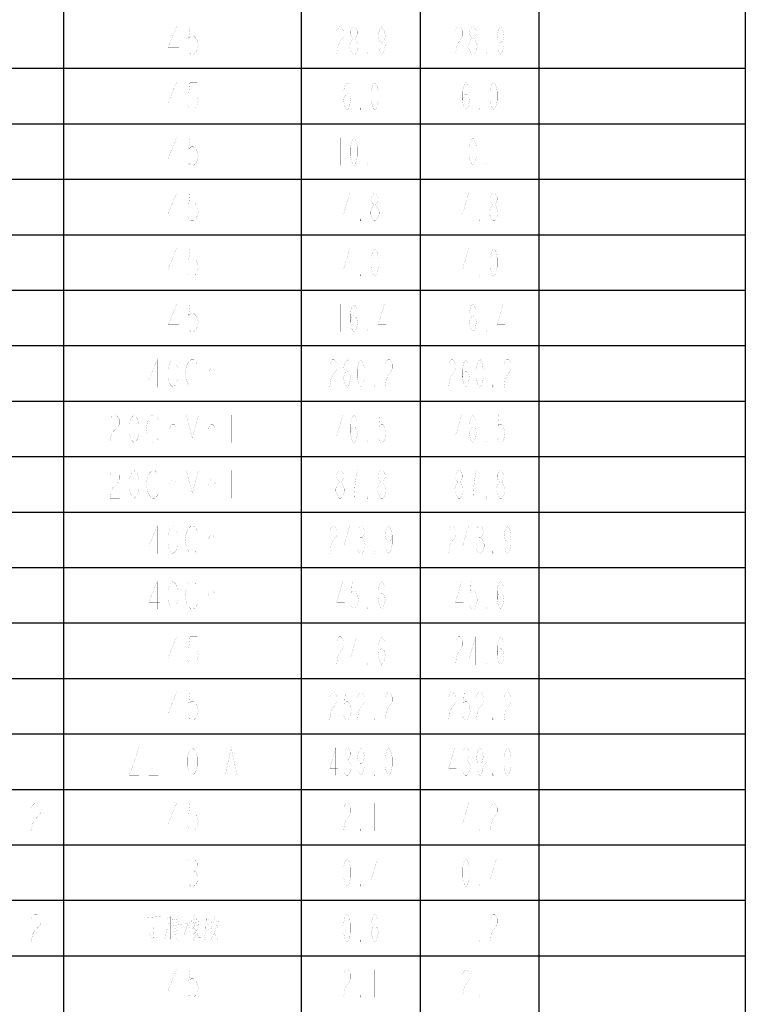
# Model space of a CAD drawing. Header units: millimetres. Extents: x 0 to 8480361154, y -14382841229 to 497.
# Tile 15 of 24: x 723 to 815, y 127 to 251. Entities that reach past the tile are written whole.
import ezdxf

# ---------------------------------------------------------------- set-up
doc = ezdxf.new("R2010")
doc.units = ezdxf.units.MM
doc.header["$LTSCALE"] = 16.335
doc.layers.get('0').update_dxf_attribs({"linetype": 'CONTINUOUS'})
doc.layers.add('040008810005_DXF_TABLE', color=7, linetype='CONTINUOUS')

# ---------------------------------------------------------------- blocks, each defined once
blk = doc.blocks.new('TABLE_BL1', base_point=(609.38, 251.64))
at = {"layer": '040008810005_DXF_TABLE', "color": 2, "linetype": 'Continuous'}
for p, q in [((728.87, 6.64), (728.87, 496.64)), ((758.87, 6.64), (758.87, 496.64)), ((773.87, 6.64), (773.87, 496.64)), ((788.87, 6.64), (788.87, 496.64)), ((814.87, 6.64), (814.87, 496.64)), ((634.87, 244.64), (814.87, 244.64)), ((634.87, 237.64), (814.87, 237.64)), ((634.87, 230.64), (814.87, 230.64)), ((634.87, 223.64), (814.87, 223.64)), ((634.87, 216.64), (814.87, 216.64)), ((634.87, 209.64), (814.87, 209.64)), ((634.87, 202.64), (814.87, 202.64)), ((634.87, 195.64), (814.87, 195.64)), ((634.87, 188.64), (814.87, 188.64)), ((634.87, 181.64), (814.87, 181.64)), ((634.87, 174.64), (814.87, 174.64)), ((634.87, 167.64), (814.87, 167.64)), ((634.87, 160.64), (814.87, 160.64)), ((634.87, 153.64), (814.87, 153.64)), ((634.87, 146.64), (814.87, 146.64)), ((634.87, 139.64), (814.87, 139.64)), ((634.87, 132.64), (814.87, 132.64))]:
    blk.add_line(p, q, dxfattribs=at)
at = {"layer": '040008810005_DXF_TABLE', "color": 5, "linetype": 'Continuous', "const_width": 0.01}
for points in [[(725.37, 249.89), (725.37, 246.39)], [(743.1, 246.39), (743.1, 249.89), (742.03, 247.27), (743.41, 247.27)], [(745.7, 249.89), (744.79, 249.89), (744.63, 248.43), (744.94, 248.73), (745.24, 248.73), (745.55, 248.43), (745.7, 248.14), (745.86, 247.56), (745.7, 246.98), (745.55, 246.68), (745.24, 246.39), (744.94, 246.39), (744.63, 246.68), (744.48, 246.98)], [(763.3, 249.31), (763.41, 249.6), (763.63, 249.89), (763.85, 249.89), (764.07, 249.6), (764.18, 249.31), (764.18, 248.73), (764.07, 248.43), (763.85, 248.14), (763.63, 247.85), (763.41, 247.27), (763.3, 246.39), (764.18, 246.39)], [(765.38, 248.43), (765.16, 248.73), (765.05, 249.02), (765.05, 249.31), (765.16, 249.6), (765.38, 249.89), (765.6, 249.89), (765.82, 249.6), (765.93, 249.31), (765.93, 249.02), (765.82, 248.73), (765.6, 248.43)], [(769.43, 248.73), (769.32, 248.14), (768.99, 247.85), (768.66, 248.14), (768.55, 248.73), (768.66, 249.31), (768.77, 249.6), (768.99, 249.89), (769.21, 249.6), (769.32, 249.31), (769.43, 248.73), (769.43, 247.56), (769.32, 246.98), (769.21, 246.68), (768.99, 246.39), (768.77, 246.68), (768.66, 246.98)], [(778.3, 249.31), (778.41, 249.6), (778.63, 249.89), (778.85, 249.89), (779.07, 249.6), (779.18, 249.31), (779.18, 248.73), (779.07, 248.43), (778.85, 248.14), (778.63, 247.85), (778.41, 247.27), (778.3, 246.39), (779.18, 246.39)], [(780.38, 248.43), (780.16, 248.73), (780.05, 249.02), (780.05, 249.31), (780.16, 249.6), (780.38, 249.89), (780.6, 249.89), (780.82, 249.6), (780.93, 249.31), (780.93, 249.02), (780.82, 248.73), (780.6, 248.43)], [(784.43, 248.73), (784.32, 248.14), (783.99, 247.85), (783.66, 248.14), (783.55, 248.73), (783.66, 249.31), (783.77, 249.6), (783.99, 249.89), (784.21, 249.6), (784.32, 249.31), (784.43, 248.73), (784.43, 247.56), (784.32, 246.98), (784.21, 246.68), (783.99, 246.39), (783.77, 246.68), (783.66, 246.98)], [(765.38, 246.39), (765.16, 246.68), (765.05, 246.98), (764.94, 247.27), (764.94, 247.56), (765.05, 247.85), (765.16, 248.14), (765.38, 248.43), (765.6, 248.43), (765.82, 248.14), (765.93, 247.85), (766.04, 247.56), (766.04, 247.27), (765.93, 246.98), (765.82, 246.68), (765.6, 246.39), (765.38, 246.39)], [(780.38, 246.39), (780.16, 246.68), (780.05, 246.98), (779.94, 247.27), (779.94, 247.56), (780.05, 247.85), (780.16, 248.14), (780.38, 248.43), (780.6, 248.43), (780.82, 248.14), (780.93, 247.85), (781.04, 247.56), (781.04, 247.27), (780.93, 246.98), (780.82, 246.68), (780.6, 246.39), (780.38, 246.39)], [(767.24, 246.39), (767.13, 246.39), (767.13, 246.68), (767.24, 246.39)], [(782.24, 246.39), (782.13, 246.39), (782.13, 246.68), (782.24, 246.39)], [(725.37, 242.89), (725.37, 239.39)], [(743.1, 239.39), (743.1, 242.89), (742.03, 240.27), (743.41, 240.27)], [(745.7, 242.89), (744.79, 242.89), (744.63, 241.43), (744.94, 241.73), (745.24, 241.73), (745.55, 241.43), (745.7, 241.14), (745.86, 240.56), (745.7, 239.98), (745.55, 239.68), (745.24, 239.39), (744.94, 239.39), (744.63, 239.68), (744.48, 239.98)], [(764.18, 240.56), (764.29, 241.14), (764.62, 241.43), (764.94, 241.14), (765.05, 240.56), (764.94, 239.98), (764.84, 239.68), (764.62, 239.39), (764.4, 239.68), (764.29, 239.98), (764.18, 240.56), (764.18, 241.73), (764.29, 242.31), (764.4, 242.6), (764.62, 242.89), (764.84, 242.6), (764.94, 242.31)], [(768.12, 239.39), (767.9, 239.68), (767.79, 239.98), (767.68, 240.56), (767.68, 241.73), (767.79, 242.31), (767.9, 242.6), (768.12, 242.89), (768.34, 242.6), (768.44, 242.31), (768.55, 241.73), (768.55, 240.56), (768.44, 239.98), (768.34, 239.68), (768.12, 239.39)], [(779.18, 240.56), (779.29, 241.14), (779.62, 241.43), (779.94, 241.14), (780.05, 240.56), (779.94, 239.98), (779.84, 239.68), (779.62, 239.39), (779.4, 239.68), (779.29, 239.98), (779.18, 240.56), (779.18, 241.73), (779.29, 242.31), (779.4, 242.6), (779.62, 242.89), (779.84, 242.6), (779.94, 242.31)], [(783.12, 239.39), (782.9, 239.68), (782.79, 239.98), (782.68, 240.56), (782.68, 241.73), (782.79, 242.31), (782.9, 242.6), (783.12, 242.89), (783.34, 242.6), (783.44, 242.31), (783.55, 241.73), (783.55, 240.56), (783.44, 239.98), (783.34, 239.68), (783.12, 239.39)], [(766.37, 239.39), (766.26, 239.39), (766.26, 239.68), (766.37, 239.39)], [(781.37, 239.39), (781.26, 239.39), (781.26, 239.68), (781.37, 239.39)], [(725.37, 235.89), (725.37, 232.39)], [(743.1, 232.39), (743.1, 235.89), (742.03, 233.27), (743.41, 233.27)], [(745.7, 235.89), (744.79, 235.89), (744.63, 234.43), (744.94, 234.73), (745.24, 234.73), (745.55, 234.43), (745.7, 234.14), (745.86, 233.56), (745.7, 232.98), (745.55, 232.68), (745.24, 232.39), (744.94, 232.39), (744.63, 232.68), (744.48, 232.98)], [(763.74, 235.89), (763.74, 232.39)], [(765.49, 232.39), (765.27, 232.68), (765.16, 232.98), (765.05, 233.56), (765.05, 234.73), (765.16, 235.31), (765.27, 235.6), (765.49, 235.89), (765.71, 235.6), (765.82, 235.31), (765.93, 234.73), (765.93, 233.56), (765.82, 232.98), (765.71, 232.68), (765.49, 232.39)], [(768.99, 235.89), (768.99, 232.39)], [(778.74, 235.89), (778.74, 232.39)], [(780.49, 232.39), (780.27, 232.68), (780.16, 232.98), (780.05, 233.56), (780.05, 234.73), (780.16, 235.31), (780.27, 235.6), (780.49, 235.89), (780.71, 235.6), (780.82, 235.31), (780.93, 234.73), (780.93, 233.56), (780.82, 232.98), (780.71, 232.68), (780.49, 232.39)], [(783.99, 235.89), (783.99, 232.39)], [(767.24, 232.39), (767.13, 232.39), (767.13, 232.68), (767.24, 232.39)], [(782.24, 232.39), (782.13, 232.39), (782.13, 232.68), (782.24, 232.39)], [(725.37, 228.89), (725.37, 225.39)], [(743.1, 225.39), (743.1, 228.89), (742.03, 226.27), (743.41, 226.27)], [(745.7, 228.89), (744.79, 228.89), (744.63, 227.43), (744.94, 227.73), (745.24, 227.73), (745.55, 227.43), (745.7, 227.14), (745.86, 226.56), (745.7, 225.98), (745.55, 225.68), (745.24, 225.39), (744.94, 225.39), (744.63, 225.68), (744.48, 225.98)], [(764.94, 225.39), (764.94, 228.89), (764.18, 226.27), (765.16, 226.27)], [(768.01, 227.43), (767.79, 227.73), (767.68, 228.02), (767.68, 228.31), (767.79, 228.6), (768.01, 228.89), (768.23, 228.89), (768.44, 228.6), (768.55, 228.31), (768.55, 228.02), (768.44, 227.73), (768.23, 227.43)], [(779.94, 225.39), (779.94, 228.89), (779.18, 226.27), (780.16, 226.27)], [(783.01, 227.43), (782.79, 227.73), (782.68, 228.02), (782.68, 228.31), (782.79, 228.6), (783.01, 228.89), (783.23, 228.89), (783.44, 228.6), (783.55, 228.31), (783.55, 228.02), (783.44, 227.73), (783.23, 227.43)], [(768.01, 225.39), (767.79, 225.68), (767.68, 225.98), (767.57, 226.27), (767.57, 226.56), (767.68, 226.85), (767.79, 227.14), (768.01, 227.43), (768.23, 227.43), (768.44, 227.14), (768.55, 226.85), (768.66, 226.56), (768.66, 226.27), (768.55, 225.98), (768.44, 225.68), (768.23, 225.39), (768.01, 225.39)], [(783.01, 225.39), (782.79, 225.68), (782.68, 225.98), (782.57, 226.27), (782.57, 226.56), (782.68, 226.85), (782.79, 227.14), (783.01, 227.43), (783.23, 227.43), (783.44, 227.14), (783.55, 226.85), (783.66, 226.56), (783.66, 226.27), (783.55, 225.98), (783.44, 225.68), (783.23, 225.39), (783.01, 225.39)], [(766.37, 225.39), (766.26, 225.39), (766.26, 225.68), (766.37, 225.39)], [(781.37, 225.39), (781.26, 225.39), (781.26, 225.68), (781.37, 225.39)], [(725.37, 221.89), (725.37, 218.39)], [(743.1, 218.39), (743.1, 221.89), (742.03, 219.27), (743.41, 219.27)], [(745.7, 221.89), (744.79, 221.89), (744.63, 220.43), (744.94, 220.73), (745.24, 220.73), (745.55, 220.43), (745.7, 220.14), (745.86, 219.56), (745.7, 218.98), (745.55, 218.68), (745.24, 218.39), (744.94, 218.39), (744.63, 218.68), (744.48, 218.98)], [(764.94, 218.39), (764.94, 221.89), (764.18, 219.27), (765.16, 219.27)], [(768.12, 218.39), (767.9, 218.68), (767.79, 218.98), (767.68, 219.56), (767.68, 220.73), (767.79, 221.31), (767.9, 221.6), (768.12, 221.89), (768.34, 221.6), (768.44, 221.31), (768.55, 220.73), (768.55, 219.56), (768.44, 218.98), (768.34, 218.68), (768.12, 218.39)], [(779.94, 218.39), (779.94, 221.89), (779.18, 219.27), (780.16, 219.27)], [(783.12, 218.39), (782.9, 218.68), (782.79, 218.98), (782.68, 219.56), (782.68, 220.73), (782.79, 221.31), (782.9, 221.6), (783.12, 221.89), (783.34, 221.6), (783.44, 221.31), (783.55, 220.73), (783.55, 219.56), (783.44, 218.98), (783.34, 218.68), (783.12, 218.39)], [(766.37, 218.39), (766.26, 218.39), (766.26, 218.68), (766.37, 218.39)], [(781.37, 218.39), (781.26, 218.39), (781.26, 218.68), (781.37, 218.39)], [(725.37, 214.89), (725.37, 211.39)], [(743.1, 211.39), (743.1, 214.89), (742.03, 212.27), (743.41, 212.27)], [(745.7, 214.89), (744.79, 214.89), (744.63, 213.43), (744.94, 213.73), (745.24, 213.73), (745.55, 213.43), (745.7, 213.14), (745.86, 212.56), (745.7, 211.98), (745.55, 211.68), (745.24, 211.39), (744.94, 211.39), (744.63, 211.68), (744.48, 211.98)], [(763.74, 214.89), (763.74, 211.39)], [(765.05, 212.56), (765.16, 213.14), (765.49, 213.43), (765.82, 213.14), (765.93, 212.56), (765.82, 211.98), (765.71, 211.68), (765.49, 211.39), (765.27, 211.68), (765.16, 211.98), (765.05, 212.56), (765.05, 213.73), (765.16, 214.31), (765.27, 214.6), (765.49, 214.89), (765.71, 214.6), (765.82, 214.31)], [(769.32, 211.39), (769.32, 214.89), (768.55, 212.27), (769.54, 212.27)], [(778.74, 214.89), (778.74, 211.39)], [(780.05, 212.56), (780.16, 213.14), (780.49, 213.43), (780.82, 213.14), (780.93, 212.56), (780.82, 211.98), (780.71, 211.68), (780.49, 211.39), (780.27, 211.68), (780.16, 211.98), (780.05, 212.56), (780.05, 213.73), (780.16, 214.31), (780.27, 214.6), (780.49, 214.89), (780.71, 214.6), (780.82, 214.31)], [(784.32, 211.39), (784.32, 214.89), (783.55, 212.27), (784.54, 212.27)], [(767.24, 211.39), (767.13, 211.39), (767.13, 211.68), (767.24, 211.39)], [(782.24, 211.39), (782.13, 211.39), (782.13, 211.68), (782.24, 211.39)], [(725.37, 207.89), (725.37, 204.39)], [(740.65, 204.39), (740.65, 207.89), (739.58, 205.27), (740.96, 205.27)], [(742.64, 204.39), (742.34, 204.68), (742.18, 204.98), (742.03, 205.56), (742.03, 206.73), (742.18, 207.31), (742.34, 207.6), (742.64, 207.89), (742.95, 207.6), (743.1, 207.31), (743.25, 206.73), (743.25, 205.56), (743.1, 204.98), (742.95, 204.68), (742.64, 204.39)], [(745.7, 204.98), (745.55, 204.68), (745.24, 204.39), (744.94, 204.39), (744.63, 204.68), (744.48, 204.98), (744.33, 205.27), (744.17, 206.14), (744.33, 207.02), (744.48, 207.31), (744.63, 207.6), (744.94, 207.89), (745.24, 207.89), (745.55, 207.6), (745.7, 207.31)], [(762.43, 207.31), (762.54, 207.6), (762.76, 207.89), (762.98, 207.89), (763.19, 207.6), (763.3, 207.31), (763.3, 206.73), (763.19, 206.43), (762.98, 206.14), (762.76, 205.85), (762.54, 205.27), (762.43, 204.39), (763.3, 204.39)], [(764.18, 205.56), (764.29, 206.14), (764.62, 206.43), (764.94, 206.14), (765.05, 205.56), (764.94, 204.98), (764.84, 204.68), (764.62, 204.39), (764.4, 204.68), (764.29, 204.98), (764.18, 205.56), (764.18, 206.73), (764.29, 207.31), (764.4, 207.6), (764.62, 207.89), (764.84, 207.6), (764.94, 207.31)], [(766.37, 204.39), (766.15, 204.68), (766.04, 204.98), (765.93, 205.56), (765.93, 206.73), (766.04, 207.31), (766.15, 207.6), (766.37, 207.89), (766.59, 207.6), (766.69, 207.31), (766.8, 206.73), (766.8, 205.56), (766.69, 204.98), (766.59, 204.68), (766.37, 204.39)], [(769.43, 207.31), (769.54, 207.6), (769.76, 207.89), (769.98, 207.89), (770.19, 207.6), (770.3, 207.31), (770.3, 206.73), (770.19, 206.43), (769.98, 206.14), (769.76, 205.85), (769.54, 205.27), (769.43, 204.39), (770.3, 204.39)], [(777.43, 207.31), (777.54, 207.6), (777.76, 207.89), (777.98, 207.89), (778.19, 207.6), (778.3, 207.31), (778.3, 206.73), (778.19, 206.43), (777.98, 206.14), (777.76, 205.85), (777.54, 205.27), (777.43, 204.39), (778.3, 204.39)], [(779.18, 205.56), (779.29, 206.14), (779.62, 206.43), (779.94, 206.14), (780.05, 205.56), (779.94, 204.98), (779.84, 204.68), (779.62, 204.39), (779.4, 204.68), (779.29, 204.98), (779.18, 205.56), (779.18, 206.73), (779.29, 207.31), (779.4, 207.6), (779.62, 207.89), (779.84, 207.6), (779.94, 207.31)], [(781.37, 204.39), (781.15, 204.68), (781.04, 204.98), (780.93, 205.56), (780.93, 206.73), (781.04, 207.31), (781.15, 207.6), (781.37, 207.89), (781.59, 207.6), (781.69, 207.31), (781.8, 206.73), (781.8, 205.56), (781.69, 204.98), (781.59, 204.68), (781.37, 204.39)], [(784.43, 207.31), (784.54, 207.6), (784.76, 207.89), (784.98, 207.89), (785.19, 207.6), (785.3, 207.31), (785.3, 206.73), (785.19, 206.43), (784.98, 206.14), (784.76, 205.85), (784.54, 205.27), (784.43, 204.39), (785.3, 204.39)], [(747.08, 204.39), (747.08, 206.73)], [(747.08, 206.14), (747.39, 206.73), (747.69, 206.73), (747.85, 206.43)], [(768.12, 204.39), (768.01, 204.39), (768.01, 204.68), (768.12, 204.39)], [(783.12, 204.39), (783.01, 204.39), (783.01, 204.68), (783.12, 204.39)], [(725.37, 200.89), (725.37, 197.39)], [(734.68, 200.31), (734.83, 200.6), (735.14, 200.89), (735.44, 200.89), (735.75, 200.6), (735.9, 200.31), (735.9, 199.73), (735.75, 199.43), (735.44, 199.14), (735.14, 198.85), (734.83, 198.27), (734.68, 197.39), (735.9, 197.39)], [(737.74, 197.39), (737.44, 197.68), (737.28, 197.98), (737.13, 198.56), (737.13, 199.73), (737.28, 200.31), (737.44, 200.6), (737.74, 200.89), (738.05, 200.6), (738.2, 200.31), (738.35, 199.73), (738.35, 198.56), (738.2, 197.98), (738.05, 197.68), (737.74, 197.39)], [(740.8, 197.98), (740.65, 197.68), (740.34, 197.39), (740.04, 197.39), (739.73, 197.68), (739.58, 197.98), (739.43, 198.27), (739.27, 199.14), (739.43, 200.02), (739.58, 200.31), (739.73, 200.6), (740.04, 200.89), (740.34, 200.89), (740.65, 200.6), (740.8, 200.31)], [(744.33, 197.39), (744.33, 200.89), (745.09, 197.98), (745.86, 200.89), (745.86, 197.39)], [(749.23, 200.89), (750.76, 200.89)], [(749.99, 200.89), (749.99, 197.39)], [(752.44, 200.89), (752.44, 200.6)], [(764.07, 197.39), (764.07, 200.89), (763.3, 198.27), (764.29, 198.27)], [(765.05, 198.56), (765.16, 199.14), (765.49, 199.43), (765.82, 199.14), (765.93, 198.56), (765.82, 197.98), (765.71, 197.68), (765.49, 197.39), (765.27, 197.68), (765.16, 197.98), (765.05, 198.56), (765.05, 199.73), (765.16, 200.31), (765.27, 200.6), (765.49, 200.89), (765.71, 200.6), (765.82, 200.31)], [(769.43, 200.89), (768.77, 200.89), (768.66, 199.43), (768.88, 199.73), (769.1, 199.73), (769.32, 199.43), (769.43, 199.14), (769.54, 198.56), (769.43, 197.98), (769.32, 197.68), (769.1, 197.39), (768.88, 197.39), (768.66, 197.68), (768.55, 197.98)], [(779.07, 197.39), (779.07, 200.89), (778.3, 198.27), (779.29, 198.27)], [(780.05, 198.56), (780.16, 199.14), (780.49, 199.43), (780.82, 199.14), (780.93, 198.56), (780.82, 197.98), (780.71, 197.68), (780.49, 197.39), (780.27, 197.68), (780.16, 197.98), (780.05, 198.56), (780.05, 199.73), (780.16, 200.31), (780.27, 200.6), (780.49, 200.89), (780.71, 200.6), (780.82, 200.31)], [(784.43, 200.89), (783.77, 200.89), (783.66, 199.43), (783.88, 199.73), (784.1, 199.73), (784.32, 199.43), (784.43, 199.14), (784.54, 198.56), (784.43, 197.98), (784.32, 197.68), (784.1, 197.39), (783.88, 197.39), (783.66, 197.68), (783.55, 197.98)], [(742.18, 197.39), (742.18, 199.73)], [(742.18, 199.14), (742.49, 199.73), (742.79, 199.73), (742.95, 199.43)], [(747.08, 197.39), (747.08, 199.73)], [(747.08, 199.14), (747.39, 199.73), (747.69, 199.73), (748, 199.14), (748, 197.39)], [(752.44, 199.73), (752.44, 197.39)], [(767.24, 197.39), (767.13, 197.39), (767.13, 197.68), (767.24, 197.39)], [(782.24, 197.39), (782.13, 197.39), (782.13, 197.68), (782.24, 197.39)], [(725.37, 193.89), (725.37, 190.39)], [(734.68, 193.31), (734.83, 193.6), (735.14, 193.89), (735.44, 193.89), (735.75, 193.6), (735.9, 193.31), (735.9, 192.73), (735.75, 192.43), (735.44, 192.14), (735.14, 191.85), (734.83, 191.27), (734.68, 190.39), (735.9, 190.39)], [(737.74, 190.39), (737.44, 190.68), (737.28, 190.98), (737.13, 191.56), (737.13, 192.73), (737.28, 193.31), (737.44, 193.6), (737.74, 193.89), (738.05, 193.6), (738.2, 193.31), (738.35, 192.73), (738.35, 191.56), (738.2, 190.98), (738.05, 190.68), (737.74, 190.39)], [(740.8, 190.98), (740.65, 190.68), (740.34, 190.39), (740.04, 190.39), (739.73, 190.68), (739.58, 190.98), (739.43, 191.27), (739.27, 192.14), (739.43, 193.02), (739.58, 193.31), (739.73, 193.6), (740.04, 193.89), (740.34, 193.89), (740.65, 193.6), (740.8, 193.31)], [(744.33, 190.39), (744.33, 193.89), (745.09, 190.98), (745.86, 193.89), (745.86, 190.39)], [(749.23, 193.89), (750.76, 193.89)], [(749.99, 193.89), (749.99, 190.39)], [(752.44, 193.89), (752.44, 193.6)], [(763.63, 192.43), (763.41, 192.73), (763.3, 193.02), (763.3, 193.31), (763.41, 193.6), (763.63, 193.89), (763.85, 193.89), (764.07, 193.6), (764.18, 193.31), (764.18, 193.02), (764.07, 192.73), (763.85, 192.43)], [(765.49, 190.39), (765.6, 191.85), (765.71, 192.73), (765.82, 193.31), (765.93, 193.89), (765.05, 193.89)], [(768.88, 192.43), (768.66, 192.73), (768.55, 193.02), (768.55, 193.31), (768.66, 193.6), (768.88, 193.89), (769.1, 193.89), (769.32, 193.6), (769.43, 193.31), (769.43, 193.02), (769.32, 192.73), (769.1, 192.43)], [(778.63, 192.43), (778.41, 192.73), (778.3, 193.02), (778.3, 193.31), (778.41, 193.6), (778.63, 193.89), (778.85, 193.89), (779.07, 193.6), (779.18, 193.31), (779.18, 193.02), (779.07, 192.73), (778.85, 192.43)], [(780.49, 190.39), (780.6, 191.85), (780.71, 192.73), (780.82, 193.31), (780.93, 193.89), (780.05, 193.89)], [(783.88, 192.43), (783.66, 192.73), (783.55, 193.02), (783.55, 193.31), (783.66, 193.6), (783.88, 193.89), (784.1, 193.89), (784.32, 193.6), (784.43, 193.31), (784.43, 193.02), (784.32, 192.73), (784.1, 192.43)], [(742.18, 190.39), (742.18, 192.73)], [(742.18, 192.14), (742.49, 192.73), (742.79, 192.73), (742.95, 192.43)], [(747.08, 190.39), (747.08, 192.73)], [(747.08, 192.14), (747.39, 192.73), (747.69, 192.73), (748, 192.14), (748, 190.39)], [(752.44, 192.73), (752.44, 190.39)], [(763.63, 190.39), (763.41, 190.68), (763.3, 190.98), (763.19, 191.27), (763.19, 191.56), (763.3, 191.85), (763.41, 192.14), (763.63, 192.43), (763.85, 192.43), (764.07, 192.14), (764.18, 191.85), (764.29, 191.56), (764.29, 191.27), (764.18, 190.98), (764.07, 190.68), (763.85, 190.39), (763.63, 190.39)], [(768.88, 190.39), (768.66, 190.68), (768.55, 190.98), (768.44, 191.27), (768.44, 191.56), (768.55, 191.85), (768.66, 192.14), (768.88, 192.43), (769.1, 192.43), (769.32, 192.14), (769.43, 191.85), (769.54, 191.56), (769.54, 191.27), (769.43, 190.98), (769.32, 190.68), (769.1, 190.39), (768.88, 190.39)], [(778.63, 190.39), (778.41, 190.68), (778.3, 190.98), (778.19, 191.27), (778.19, 191.56), (778.3, 191.85), (778.41, 192.14), (778.63, 192.43), (778.85, 192.43), (779.07, 192.14), (779.18, 191.85), (779.29, 191.56), (779.29, 191.27), (779.18, 190.98), (779.07, 190.68), (778.85, 190.39), (778.63, 190.39)], [(783.88, 190.39), (783.66, 190.68), (783.55, 190.98), (783.44, 191.27), (783.44, 191.56), (783.55, 191.85), (783.66, 192.14), (783.88, 192.43), (784.1, 192.43), (784.32, 192.14), (784.43, 191.85), (784.54, 191.56), (784.54, 191.27), (784.43, 190.98), (784.32, 190.68), (784.1, 190.39), (783.88, 190.39)], [(767.24, 190.39), (767.13, 190.39), (767.13, 190.68), (767.24, 190.39)], [(782.24, 190.39), (782.13, 190.39), (782.13, 190.68), (782.24, 190.39)], [(725.37, 186.89), (725.37, 183.39)], [(740.65, 183.39), (740.65, 186.89), (739.58, 184.27), (740.96, 184.27)], [(742.64, 183.39), (742.34, 183.68), (742.18, 183.98), (742.03, 184.56), (742.03, 185.73), (742.18, 186.31), (742.34, 186.6), (742.64, 186.89), (742.95, 186.6), (743.1, 186.31), (743.25, 185.73), (743.25, 184.56), (743.1, 183.98), (742.95, 183.68), (742.64, 183.39)], [(745.7, 183.98), (745.55, 183.68), (745.24, 183.39), (744.94, 183.39), (744.63, 183.68), (744.48, 183.98), (744.33, 184.27), (744.17, 185.14), (744.33, 186.02), (744.48, 186.31), (744.63, 186.6), (744.94, 186.89), (745.24, 186.89), (745.55, 186.6), (745.7, 186.31)], [(762.43, 186.31), (762.54, 186.6), (762.76, 186.89), (762.98, 186.89), (763.19, 186.6), (763.3, 186.31), (763.3, 185.73), (763.19, 185.43), (762.98, 185.14), (762.76, 184.85), (762.54, 184.27), (762.43, 183.39), (763.3, 183.39)], [(764.94, 183.39), (764.94, 186.89), (764.18, 184.27), (765.16, 184.27)], [(766.04, 186.6), (766.26, 186.89), (766.48, 186.89), (766.69, 186.6), (766.8, 186.31), (766.8, 186.02), (766.69, 185.73), (766.48, 185.43), (766.69, 185.14), (766.8, 184.85), (766.91, 184.56), (766.91, 184.27), (766.8, 183.98), (766.69, 183.68), (766.48, 183.39), (766.26, 183.39), (766.04, 183.68), (765.93, 183.98)], [(770.3, 185.73), (770.19, 185.14), (769.87, 184.85), (769.54, 185.14), (769.43, 185.73), (769.54, 186.31), (769.65, 186.6), (769.87, 186.89), (770.09, 186.6), (770.19, 186.31), (770.3, 185.73), (770.3, 184.56), (770.19, 183.98), (770.09, 183.68), (769.87, 183.39), (769.65, 183.68), (769.54, 183.98)], [(777.43, 186.31), (777.54, 186.6), (777.76, 186.89), (777.98, 186.89), (778.19, 186.6), (778.3, 186.31), (778.3, 185.73), (778.19, 185.43), (777.98, 185.14), (777.76, 184.85), (777.54, 184.27), (777.43, 183.39), (778.3, 183.39)], [(779.94, 183.39), (779.94, 186.89), (779.18, 184.27), (780.16, 184.27)], [(781.04, 186.6), (781.26, 186.89), (781.48, 186.89), (781.69, 186.6), (781.8, 186.31), (781.8, 186.02), (781.69, 185.73), (781.48, 185.43), (781.69, 185.14), (781.8, 184.85), (781.91, 184.56), (781.91, 184.27), (781.8, 183.98), (781.69, 183.68), (781.48, 183.39), (781.26, 183.39), (781.04, 183.68), (780.93, 183.98)], [(785.3, 185.73), (785.19, 185.14), (784.87, 184.85), (784.54, 185.14), (784.43, 185.73), (784.54, 186.31), (784.65, 186.6), (784.87, 186.89), (785.09, 186.6), (785.19, 186.31), (785.3, 185.73), (785.3, 184.56), (785.19, 183.98), (785.09, 183.68), (784.87, 183.39), (784.65, 183.68), (784.54, 183.98)], [(747.08, 183.39), (747.08, 185.73)], [(747.08, 185.14), (747.39, 185.73), (747.69, 185.73), (747.85, 185.43)], [(766.26, 185.43), (766.48, 185.43)], [(781.26, 185.43), (781.48, 185.43)], [(768.12, 183.39), (768.01, 183.39), (768.01, 183.68), (768.12, 183.39)], [(783.12, 183.39), (783.01, 183.39), (783.01, 183.68), (783.12, 183.39)], [(725.37, 179.89), (725.37, 176.39)], [(740.65, 176.39), (740.65, 179.89), (739.58, 177.27), (740.96, 177.27)], [(742.64, 176.39), (742.34, 176.68), (742.18, 176.98), (742.03, 177.56), (742.03, 178.73), (742.18, 179.31), (742.34, 179.6), (742.64, 179.89), (742.95, 179.6), (743.1, 179.31), (743.25, 178.73), (743.25, 177.56), (743.1, 176.98), (742.95, 176.68), (742.64, 176.39)], [(745.7, 176.98), (745.55, 176.68), (745.24, 176.39), (744.94, 176.39), (744.63, 176.68), (744.48, 176.98), (744.33, 177.27), (744.17, 178.14), (744.33, 179.02), (744.48, 179.31), (744.63, 179.6), (744.94, 179.89), (745.24, 179.89), (745.55, 179.6), (745.7, 179.31)], [(764.07, 176.39), (764.07, 179.89), (763.3, 177.27), (764.29, 177.27)], [(765.93, 179.89), (765.27, 179.89), (765.16, 178.43), (765.38, 178.73), (765.6, 178.73), (765.82, 178.43), (765.93, 178.14), (766.04, 177.56), (765.93, 176.98), (765.82, 176.68), (765.6, 176.39), (765.38, 176.39), (765.16, 176.68), (765.05, 176.98)], [(768.55, 177.56), (768.66, 178.14), (768.99, 178.43), (769.32, 178.14), (769.43, 177.56), (769.32, 176.98), (769.21, 176.68), (768.99, 176.39), (768.77, 176.68), (768.66, 176.98), (768.55, 177.56), (768.55, 178.73), (768.66, 179.31), (768.77, 179.6), (768.99, 179.89), (769.21, 179.6), (769.32, 179.31)], [(779.07, 176.39), (779.07, 179.89), (778.3, 177.27), (779.29, 177.27)], [(780.93, 179.89), (780.27, 179.89), (780.16, 178.43), (780.38, 178.73), (780.6, 178.73), (780.82, 178.43), (780.93, 178.14), (781.04, 177.56), (780.93, 176.98), (780.82, 176.68), (780.6, 176.39), (780.38, 176.39), (780.16, 176.68), (780.05, 176.98)], [(783.55, 177.56), (783.66, 178.14), (783.99, 178.43), (784.32, 178.14), (784.43, 177.56), (784.32, 176.98), (784.21, 176.68), (783.99, 176.39), (783.77, 176.68), (783.66, 176.98), (783.55, 177.56), (783.55, 178.73), (783.66, 179.31), (783.77, 179.6), (783.99, 179.89), (784.21, 179.6), (784.32, 179.31)], [(747.08, 176.39), (747.08, 178.73)], [(747.08, 178.14), (747.39, 178.73), (747.69, 178.73), (747.85, 178.43)], [(767.24, 176.39), (767.13, 176.39), (767.13, 176.68), (767.24, 176.39)], [(782.24, 176.39), (782.13, 176.39), (782.13, 176.68), (782.24, 176.39)], [(725.37, 172.89), (725.37, 169.39)], [(743.1, 169.39), (743.1, 172.89), (742.03, 170.27), (743.41, 170.27)], [(745.7, 172.89), (744.79, 172.89), (744.63, 171.43), (744.94, 171.73), (745.24, 171.73), (745.55, 171.43), (745.7, 171.14), (745.86, 170.56), (745.7, 169.98), (745.55, 169.68), (745.24, 169.39), (744.94, 169.39), (744.63, 169.68), (744.48, 169.98)], [(763.3, 172.31), (763.41, 172.6), (763.63, 172.89), (763.85, 172.89), (764.07, 172.6), (764.18, 172.31), (764.18, 171.73), (764.07, 171.43), (763.85, 171.14), (763.63, 170.85), (763.41, 170.27), (763.3, 169.39), (764.18, 169.39)], [(765.82, 169.39), (765.82, 172.89), (765.05, 170.27), (766.04, 170.27)], [(768.55, 170.56), (768.66, 171.14), (768.99, 171.43), (769.32, 171.14), (769.43, 170.56), (769.32, 169.98), (769.21, 169.68), (768.99, 169.39), (768.77, 169.68), (768.66, 169.98), (768.55, 170.56), (768.55, 171.73), (768.66, 172.31), (768.77, 172.6), (768.99, 172.89), (769.21, 172.6), (769.32, 172.31)], [(778.3, 172.31), (778.41, 172.6), (778.63, 172.89), (778.85, 172.89), (779.07, 172.6), (779.18, 172.31), (779.18, 171.73), (779.07, 171.43), (778.85, 171.14), (778.63, 170.85), (778.41, 170.27), (778.3, 169.39), (779.18, 169.39)], [(780.82, 169.39), (780.82, 172.89), (780.05, 170.27), (781.04, 170.27)], [(783.55, 170.56), (783.66, 171.14), (783.99, 171.43), (784.32, 171.14), (784.43, 170.56), (784.32, 169.98), (784.21, 169.68), (783.99, 169.39), (783.77, 169.68), (783.66, 169.98), (783.55, 170.56), (783.55, 171.73), (783.66, 172.31), (783.77, 172.6), (783.99, 172.89), (784.21, 172.6), (784.32, 172.31)], [(767.24, 169.39), (767.13, 169.39), (767.13, 169.68), (767.24, 169.39)], [(782.24, 169.39), (782.13, 169.39), (782.13, 169.68), (782.24, 169.39)], [(725.37, 165.89), (725.37, 162.39)], [(743.1, 162.39), (743.1, 165.89), (742.03, 163.27), (743.41, 163.27)], [(745.7, 165.89), (744.79, 165.89), (744.63, 164.43), (744.94, 164.73), (745.24, 164.73), (745.55, 164.43), (745.7, 164.14), (745.86, 163.56), (745.7, 162.98), (745.55, 162.68), (745.24, 162.39), (744.94, 162.39), (744.63, 162.68), (744.48, 162.98)], [(762.43, 165.31), (762.54, 165.6), (762.76, 165.89), (762.98, 165.89), (763.19, 165.6), (763.3, 165.31), (763.3, 164.73), (763.19, 164.43), (762.98, 164.14), (762.76, 163.85), (762.54, 163.27), (762.43, 162.39), (763.3, 162.39)], [(765.05, 165.89), (764.4, 165.89), (764.29, 164.43), (764.51, 164.73), (764.73, 164.73), (764.94, 164.43), (765.05, 164.14), (765.16, 163.56), (765.05, 162.98), (764.94, 162.68), (764.73, 162.39), (764.51, 162.39), (764.29, 162.68), (764.18, 162.98)], [(765.93, 165.31), (766.04, 165.6), (766.26, 165.89), (766.48, 165.89), (766.69, 165.6), (766.8, 165.31), (766.8, 164.73), (766.69, 164.43), (766.48, 164.14), (766.26, 163.85), (766.04, 163.27), (765.93, 162.39), (766.8, 162.39)], [(769.43, 165.31), (769.54, 165.6), (769.76, 165.89), (769.98, 165.89), (770.19, 165.6), (770.3, 165.31), (770.3, 164.73), (770.19, 164.43), (769.98, 164.14), (769.76, 163.85), (769.54, 163.27), (769.43, 162.39), (770.3, 162.39)], [(777.43, 165.31), (777.54, 165.6), (777.76, 165.89), (777.98, 165.89), (778.19, 165.6), (778.3, 165.31), (778.3, 164.73), (778.19, 164.43), (777.98, 164.14), (777.76, 163.85), (777.54, 163.27), (777.43, 162.39), (778.3, 162.39)], [(780.05, 165.89), (779.4, 165.89), (779.29, 164.43), (779.51, 164.73), (779.73, 164.73), (779.94, 164.43), (780.05, 164.14), (780.16, 163.56), (780.05, 162.98), (779.94, 162.68), (779.73, 162.39), (779.51, 162.39), (779.29, 162.68), (779.18, 162.98)], [(780.93, 165.31), (781.04, 165.6), (781.26, 165.89), (781.48, 165.89), (781.69, 165.6), (781.8, 165.31), (781.8, 164.73), (781.69, 164.43), (781.48, 164.14), (781.26, 163.85), (781.04, 163.27), (780.93, 162.39), (781.8, 162.39)], [(784.43, 165.31), (784.54, 165.6), (784.76, 165.89), (784.98, 165.89), (785.19, 165.6), (785.3, 165.31), (785.3, 164.73), (785.19, 164.43), (784.98, 164.14), (784.76, 163.85), (784.54, 163.27), (784.43, 162.39), (785.3, 162.39)], [(768.12, 162.39), (768.01, 162.39), (768.01, 162.68), (768.12, 162.39)], [(783.12, 162.39), (783.01, 162.39), (783.01, 162.68), (783.12, 162.39)], [(725.37, 158.89), (725.37, 155.39)], [(737.13, 158.89), (738.35, 158.89), (737.13, 155.39), (738.35, 155.39)], [(739.58, 158.89), (739.58, 155.39), (740.8, 155.39)], [(742.64, 158.89), (742.64, 155.39)], [(745.09, 155.39), (744.79, 155.68), (744.63, 155.98), (744.48, 156.56), (744.48, 157.73), (744.63, 158.31), (744.79, 158.6), (745.09, 158.89), (745.4, 158.6), (745.55, 158.31), (745.7, 157.73), (745.7, 156.56), (745.55, 155.98), (745.4, 155.68), (745.09, 155.39)], [(747.54, 158.89), (747.54, 155.39)], [(749.23, 155.39), (749.99, 158.89), (750.76, 155.39)], [(763.19, 155.39), (763.19, 158.89), (762.43, 156.27), (763.41, 156.27)], [(764.29, 158.6), (764.51, 158.89), (764.73, 158.89), (764.94, 158.6), (765.05, 158.31), (765.05, 158.02), (764.94, 157.73), (764.73, 157.43), (764.94, 157.14), (765.05, 156.85), (765.16, 156.56), (765.16, 156.27), (765.05, 155.98), (764.94, 155.68), (764.73, 155.39), (764.51, 155.39), (764.29, 155.68), (764.18, 155.98)], [(766.8, 157.73), (766.69, 157.14), (766.37, 156.85), (766.04, 157.14), (765.93, 157.73), (766.04, 158.31), (766.15, 158.6), (766.37, 158.89), (766.59, 158.6), (766.69, 158.31), (766.8, 157.73), (766.8, 156.56), (766.69, 155.98), (766.59, 155.68), (766.37, 155.39), (766.15, 155.68), (766.04, 155.98)], [(769.87, 155.39), (769.65, 155.68), (769.54, 155.98), (769.43, 156.56), (769.43, 157.73), (769.54, 158.31), (769.65, 158.6), (769.87, 158.89), (770.09, 158.6), (770.19, 158.31), (770.3, 157.73), (770.3, 156.56), (770.19, 155.98), (770.09, 155.68), (769.87, 155.39)], [(778.19, 155.39), (778.19, 158.89), (777.43, 156.27), (778.41, 156.27)], [(779.29, 158.6), (779.51, 158.89), (779.73, 158.89), (779.94, 158.6), (780.05, 158.31), (780.05, 158.02), (779.94, 157.73), (779.73, 157.43), (779.94, 157.14), (780.05, 156.85), (780.16, 156.56), (780.16, 156.27), (780.05, 155.98), (779.94, 155.68), (779.73, 155.39), (779.51, 155.39), (779.29, 155.68), (779.18, 155.98)], [(781.8, 157.73), (781.69, 157.14), (781.37, 156.85), (781.04, 157.14), (780.93, 157.73), (781.04, 158.31), (781.15, 158.6), (781.37, 158.89), (781.59, 158.6), (781.69, 158.31), (781.8, 157.73), (781.8, 156.56), (781.69, 155.98), (781.59, 155.68), (781.37, 155.39), (781.15, 155.68), (781.04, 155.98)], [(784.87, 155.39), (784.65, 155.68), (784.54, 155.98), (784.43, 156.56), (784.43, 157.73), (784.54, 158.31), (784.65, 158.6), (784.87, 158.89), (785.09, 158.6), (785.19, 158.31), (785.3, 157.73), (785.3, 156.56), (785.19, 155.98), (785.09, 155.68), (784.87, 155.39)], [(764.51, 157.43), (764.73, 157.43)], [(779.51, 157.43), (779.73, 157.43)], [(749.53, 156.56), (750.45, 156.56)], [(768.12, 155.39), (768.01, 155.39), (768.01, 155.68), (768.12, 155.39)], [(783.12, 155.39), (783.01, 155.39), (783.01, 155.68), (783.12, 155.39)], [(724.75, 151.31), (724.91, 151.6), (725.21, 151.89), (725.52, 151.89), (725.83, 151.6), (725.98, 151.31), (725.98, 150.73), (725.83, 150.43), (725.52, 150.14), (725.21, 149.85), (724.91, 149.27), (724.75, 148.39), (725.98, 148.39)], [(743.1, 148.39), (743.1, 151.89), (742.03, 149.27), (743.41, 149.27)], [(745.7, 151.89), (744.79, 151.89), (744.63, 150.43), (744.94, 150.73), (745.24, 150.73), (745.55, 150.43), (745.7, 150.14), (745.86, 149.56), (745.7, 148.98), (745.55, 148.68), (745.24, 148.39), (744.94, 148.39), (744.63, 148.68), (744.48, 148.98)], [(764.18, 151.31), (764.29, 151.6), (764.51, 151.89), (764.73, 151.89), (764.94, 151.6), (765.05, 151.31), (765.05, 150.73), (764.94, 150.43), (764.73, 150.14), (764.51, 149.85), (764.29, 149.27), (764.18, 148.39), (765.05, 148.39)], [(768.12, 151.89), (768.12, 148.39)], [(779.94, 148.39), (779.94, 151.89), (779.18, 149.27), (780.16, 149.27)], [(782.68, 151.31), (782.79, 151.6), (783.01, 151.89), (783.23, 151.89), (783.44, 151.6), (783.55, 151.31), (783.55, 150.73), (783.44, 150.43), (783.23, 150.14), (783.01, 149.85), (782.79, 149.27), (782.68, 148.39), (783.55, 148.39)], [(766.37, 148.39), (766.26, 148.39), (766.26, 148.68), (766.37, 148.39)], [(781.37, 148.39), (781.26, 148.39), (781.26, 148.68), (781.37, 148.39)], [(725.37, 144.89), (725.37, 141.39)], [(741.88, 144.89), (743.41, 144.89)], [(742.64, 144.89), (742.64, 141.39)], [(744.63, 144.6), (744.94, 144.89), (745.24, 144.89), (745.55, 144.6), (745.7, 144.31), (745.7, 144.02), (745.55, 143.73), (745.24, 143.43), (745.55, 143.14), (745.7, 142.85), (745.86, 142.56), (745.86, 142.27), (745.7, 141.98), (745.55, 141.68), (745.24, 141.39), (744.94, 141.39), (744.63, 141.68), (744.48, 141.98)], [(764.62, 141.39), (764.4, 141.68), (764.29, 141.98), (764.18, 142.56), (764.18, 143.73), (764.29, 144.31), (764.4, 144.6), (764.62, 144.89), (764.84, 144.6), (764.94, 144.31), (765.05, 143.73), (765.05, 142.56), (764.94, 141.98), (764.84, 141.68), (764.62, 141.39)], [(768.44, 141.39), (768.44, 144.89), (767.68, 142.27), (768.66, 142.27)], [(779.62, 141.39), (779.4, 141.68), (779.29, 141.98), (779.18, 142.56), (779.18, 143.73), (779.29, 144.31), (779.4, 144.6), (779.62, 144.89), (779.84, 144.6), (779.94, 144.31), (780.05, 143.73), (780.05, 142.56), (779.94, 141.98), (779.84, 141.68), (779.62, 141.39)], [(783.44, 141.39), (783.44, 144.89), (782.68, 142.27), (783.66, 142.27)], [(744.94, 143.43), (745.24, 143.43)], [(766.37, 141.39), (766.26, 141.39), (766.26, 141.68), (766.37, 141.39)], [(781.37, 141.39), (781.26, 141.39), (781.26, 141.68), (781.37, 141.39)], [(724.75, 137.31), (724.91, 137.6), (725.21, 137.89), (725.52, 137.89), (725.83, 137.6), (725.98, 137.31), (725.98, 136.73), (725.83, 136.43), (725.52, 136.14), (725.21, 135.85), (724.91, 135.27), (724.75, 134.39), (725.98, 134.39)], [(739.2, 137.44), (741.18, 137.61)], [(740.25, 137.5), (740.25, 136.42)], [(741.88, 137.61), (741.88, 135.97), (741.59, 134.67)], [(741.88, 137.38), (742.29, 137.44)], [(741.88, 136.65), (742.17, 136.76)], [(742.29, 137.61), (742.29, 134.73), (742, 134.9)], [(742.47, 137.16), (743.52, 137.33)], [(742.64, 136.82), (743.4, 136.93)], [(742.99, 137.72), (742.99, 136.54)], [(744.51, 136.71), (744.04, 135.3)], [(744.1, 136.65), (744.8, 136.82)], [(744.51, 137.72), (744.51, 134.62)], [(745.44, 136.82), (745.32, 136.26), (744.74, 135.63)], [(745.32, 137.72), (744.92, 136.88)], [(745.03, 136.76), (745.91, 136.93)], [(745.03, 136.88), (745.03, 136.2)], [(745.09, 137.16), (745.62, 137.33)], [(745.67, 137.38), (745.44, 136.88)], [(745.91, 136.99), (745.85, 136.48)], [(746.84, 137.38), (746.78, 135.92)], [(746.84, 137.16), (747.19, 137.22)], [(747.19, 137.38), (747.19, 134.62)], [(747.37, 136.82), (748.59, 136.99)], [(747.83, 137.67), (747.95, 137.16)], [(764.62, 134.39), (764.4, 134.68), (764.29, 134.98), (764.18, 135.56), (764.18, 136.73), (764.29, 137.31), (764.4, 137.6), (764.62, 137.89), (764.84, 137.6), (764.94, 137.31), (765.05, 136.73), (765.05, 135.56), (764.94, 134.98), (764.84, 134.68), (764.62, 134.39)], [(767.68, 135.56), (767.79, 136.14), (768.12, 136.43), (768.44, 136.14), (768.55, 135.56), (768.44, 134.98), (768.34, 134.68), (768.12, 134.39), (767.9, 134.68), (767.79, 134.98), (767.68, 135.56), (767.68, 136.73), (767.79, 137.31), (767.9, 137.6), (768.12, 137.89), (768.34, 137.6), (768.44, 137.31)], [(779.62, 137.89), (779.62, 134.39)], [(782.68, 137.31), (782.79, 137.6), (783.01, 137.89), (783.23, 137.89), (783.44, 137.6), (783.55, 137.31), (783.55, 136.73), (783.44, 136.43), (783.23, 136.14), (783.01, 135.85), (782.79, 135.27), (782.68, 134.39), (783.55, 134.39)], [(740.25, 136.42), (740.13, 134.73), (739.72, 135.41)], [(741.88, 135.97), (742.17, 136.03)], [(742.41, 136.42), (743.69, 136.59)], [(742.7, 136.2), (742.7, 134.56)], [(742.7, 136.09), (743.4, 136.2)], [(742.7, 135.69), (743.22, 135.8)], [(743.4, 136.26), (743.4, 134.51), (743.11, 134.84)], [(744.51, 136.48), (744.74, 136.2)], [(745.5, 135.63), (744.62, 134.73)], [(745.44, 135.92), (744.8, 135.3)], [(745.03, 136.31), (745.91, 136.48)], [(745.32, 136.2), (745.5, 135.8), (745.5, 135.3), (745.32, 134.56)], [(745.85, 136.14), (745.5, 135.69)], [(745.62, 135.69), (745.91, 134.9), (746.14, 134.9)], [(746.78, 135.92), (746.55, 134.56)], [(746.78, 135.86), (747.13, 135.92)], [(746.84, 136.48), (747.13, 136.59)], [(748.07, 136.2), (747.89, 135.52), (747.31, 134.51)], [(747.66, 136.54), (747.37, 135.92)], [(747.66, 135.97), (748.3, 134.62), (748.59, 134.62)], [(748.07, 136.65), (748.36, 136.03)], [(742.7, 135.3), (743.22, 135.35)], [(745.32, 134.56), (745.15, 134.84)], [(747.19, 134.56), (746.96, 134.79)], [(766.37, 134.39), (766.26, 134.39), (766.26, 134.68), (766.37, 134.39)], [(781.37, 134.39), (781.26, 134.39), (781.26, 134.68), (781.37, 134.39)], [(725.37, 130.89), (725.37, 127.39)], [(743.1, 127.39), (743.1, 130.89), (742.03, 128.27), (743.41, 128.27)], [(745.7, 130.89), (744.79, 130.89), (744.63, 129.43), (744.94, 129.73), (745.24, 129.73), (745.55, 129.43), (745.7, 129.14), (745.86, 128.56), (745.7, 127.98), (745.55, 127.68), (745.24, 127.39), (744.94, 127.39), (744.63, 127.68), (744.48, 127.98)], [(764.18, 130.31), (764.29, 130.6), (764.51, 130.89), (764.73, 130.89), (764.94, 130.6), (765.05, 130.31), (765.05, 129.73), (764.94, 129.43), (764.73, 129.14), (764.51, 128.85), (764.29, 128.27), (764.18, 127.39), (765.05, 127.39)], [(768.12, 130.89), (768.12, 127.39)], [(779.18, 130.31), (779.29, 130.6), (779.51, 130.89), (779.73, 130.89), (779.94, 130.6), (780.05, 130.31), (780.05, 129.73), (779.94, 129.43), (779.73, 129.14), (779.51, 128.85), (779.29, 128.27), (779.18, 127.39), (780.05, 127.39)], [(783.12, 130.89), (783.12, 127.39)], [(766.37, 127.39), (766.26, 127.39), (766.26, 127.68), (766.37, 127.39)], [(781.37, 127.39), (781.26, 127.39), (781.26, 127.68), (781.37, 127.39)]]:
    blk.add_lwpolyline(points, dxfattribs=at)

msp = doc.modelspace()

# ---------------------------------------------------------------- block references
msp.add_blockref('TABLE_BL1', (609.384, 251.6426))

doc.saveas('drawing.dxf')
